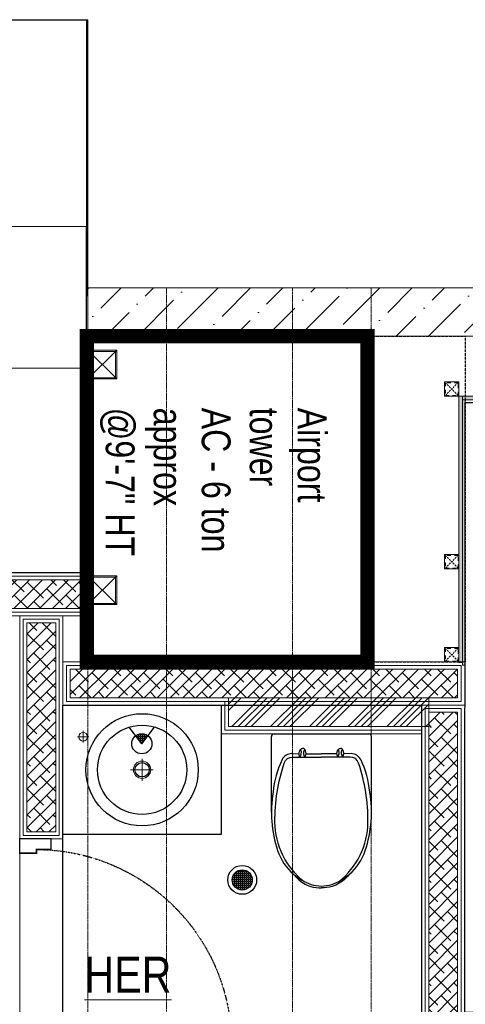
# Model space of a CAD drawing. Header units: millimetres. Extents: x -106827 to 92813, y -35754 to 7831.
# Tile 115 of 160: x -18368 to -16821, y -17923 to -14502. Entities that reach past the tile are written whole.
import ezdxf
from ezdxf.xclip import XClip

# ---------------------------------------------------------------- set-up
doc = ezdxf.new("R2010")
doc.units = ezdxf.units.MM
doc.header["$XCLIPFRAME"] = 2
for name, pattern in [('General Arrangement Plan$0$( Hidden )', [0.375, 0.25, -0.125]), ('General Arrangement Plan$0$DASHED2', [0.375, 0.25, -0.125]), ('General Arrangement Plan$1$.5', [2, 0.5, -0.5, 0.5, -0.5]), ('General Arrangement Plan$1$CORES & SETBACK$0$HIDDEN', [0.375, 0.25, -0.125]), ('General Arrangement Plan$1$HIDDEN', [0.375, 0.25, -0.125])]:
    doc.linetypes.add(name, pattern=pattern)
for name, color, linetype in [('Ceiling Lights', 40, 'Continuous'), ('General Arrangement Plan$1$cad-block.com', 250, 'Continuous'), ('General Arrangement Plan$1$FRR140', 5, 'Continuous'), ('General Arrangement Plan$1$IDS-DOOR', 45, 'Continuous'), ('General Arrangement Plan$1$MEI-TEXT', 3, 'Continuous'), ('IFF-35 HEAVY', 100, 'Continuous')]:
    doc.layers.add(name, color=color, linetype=linetype)
for name, color, linetype, lineweight in [('General Arrangement Plan$1$A-HATCH', 15, 'Continuous', 0), ('General Arrangement Plan$1$A-WALL', 113, 'Continuous', 9), ('General Arrangement Plan$1$BEAM', 113, 'Continuous', 9), ('General Arrangement Plan$1$Finishes', 5, 'Continuous', 13), ('General Arrangement Plan$1$MEI- EXISTING WALLS', 1, 'Continuous', 15), ('General Arrangement Plan$1$PLASTER', 252, 'Continuous', 13), ('General Arrangement Plan$1$TILES', 104, 'Continuous', 9), ('General Arrangement Plan$1$TXT', 6, 'Continuous', 20), ('General Arrangement Plan$1$Wall Hatch', 8, 'Continuous', 0), ('General Arrangement Plan$1$WALL NEW', 6, 'Continuous', 13)]:
    doc.layers.add(name, color=color, linetype=linetype, lineweight=lineweight)
doc.layers.add('General Arrangement Plan$1$MH- (Structural Elements)Strc-4', color=7, linetype='Continuous', lineweight=0, true_color=0xb85b00)
doc.layers.add('General Arrangement Plan$1$MS', color=7, linetype='Continuous', lineweight=0, true_color=0x3c5977)
doc.styles.add('General Arrangement Plan$1$Standard', font='ARIALN.TTF')
doc.styles.add('General Arrangement Plan$1$TMH-TEXT', font='simplex.shx', dxfattribs={"width": 0.8})
pattern_1 = [(172.5, (-726867.071, -969433.78), (-6.58963561, -7.03506592), [0, -7.6, 0, -8.5, 0, -8.125]), (142.5, (-726867.071, -969433.78), (-16.23489865, -3.72068755), [0, -4.1, 0, -6.85, 0, -2.625]), (102.5, (-726862.722, -969438.128), (-11.030161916, 10.990146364), [0, -2.5, 0, -9, 0, -11.75]), (92.5, (-726862.722, -969438.128), (-13.73131425, 7.52521082), [0, -1.25, 0, -5.9, 0, -6.75])]

# ---------------------------------------------------------------- blocks, each defined once
blk = doc.blocks.new('General Arrangement Plan$1$VDVEV')
at = {"layer": 'General Arrangement Plan$1$MH- (Structural Elements)Strc-4', "lineweight": 5}
blk.add_lwpolyline([(490.4, 2629.6), (490.4, 3005.2), (0, 3005.2), (0, 2629.6)], dxfattribs=at)
at = {"layer": 'General Arrangement Plan$1$MH- (Structural Elements)Strc-4', "lineweight": 9}
for points in [[(490.4, 2608.7), (490.4, 2629.6), (0, 2629.6), (0, 2608.7)], [(490.4, 1419.1), (0, 1419.1), (0, 1408.7), (490.4, 1408.7)]]:
    blk.add_lwpolyline(points, close=True, dxfattribs=at)
for points in [[(0, 2608.7), (0, 1419.1)], [(229.6, 1419.1), (229.6, 2608.7)], [(260.9, 1419.1), (260.9, 2608.7)], [(490.4, 1419.1), (490.4, 2608.7)], [(0, 1408.7), (0, 0), (490.4, 0), (490.4, 1408.7)], [(0, 1001.7), (490.4, 1001.7)]]:
    blk.add_lwpolyline(points, dxfattribs=at)
at = {"layer": 'General Arrangement Plan$1$MH- (Structural Elements)Strc-4', "lineweight": 0}
for points in [[(0, 626.1), (490.4, 626.1)], [(0, 417.4), (490.4, 417.4)], [(0, 260.9), (490.4, 260.9)], [(0, 146.1), (490.4, 146.1)], [(0, 73), (490.4, 73)]]:
    blk.add_lwpolyline(points, dxfattribs=at)
blk = doc.blocks.new('General Arrangement Plan$1$EAFERGV')
at = {"lineweight": 20}
for points in [[(479.8, 372.1), (-31.5, -24.5)], [(-31.5, 372.1), (479.8, -3.6)], [(1272.8, 372.1), (1794.5, -24.5)], [(1794.5, 372.1), (1272.8, -3.6)]]:
    blk.add_lwpolyline(points, dxfattribs=at)
for points in [[(-31.5, 372.1), (-31.5, -24.5), (479.8, -24.5), (479.8, 372.1)], [(1794.5, 372.1), (1794.5, -24.5), (1272.8, -24.5), (1272.8, 372.1)]]:
    blk.add_lwpolyline(points, close=True, dxfattribs=at)
blk = doc.blocks.new('General Arrangement Plan$1$EFVRFEVREV')
blk.add_blockref('General Arrangement Plan$1$EAFERGV', (-648, 786.2))
at = {"layer": 'General Arrangement Plan$1$MH- (Structural Elements)Strc-4'}
blk.add_blockref('General Arrangement Plan$1$VDVEV', (-11.7, 0), dxfattribs=at)
blk = doc.blocks.new('General Arrangement Plan$1$Waschtisch - Konsole LOOP 550x450 D390')
at = {"lineweight": 25}
for p, q in [((-550, -450), (-550, 0)), ((-550, 0), (0, 0)), ((0, 0), (0, -450)), ((0, -450), (-550, -450))]:
    blk.add_line(p, q, dxfattribs=at)
at = {"lineweight": 5}
for p, q in [((-480, -130.1), (-480, -90.2)), ((-499.4, -110), (-460.4, -110)), ((-275, -263), (-275, -187.1)), ((-315.5, -225), (-236.5, -225))]:
    blk.add_line(p, q, dxfattribs=at)
at = {"lineweight": 25}
for radius in [195, 155, 25]:
    blk.add_circle((-275, -225), radius, dxfattribs=at)
at = {"lineweight": 5}
for centre, radius in [((-480, -110), 15), ((-275, -225), 30)]:
    blk.add_circle(centre, radius, dxfattribs=at)
blk = doc.blocks.new('General Arrangement Plan$1$A$C08D46EED')
at = {"lineweight": 0}
for p, q in [((-523.2, 710.2), (-440.8, 609.6)), ((-1219.8, 140, 0), (-1137.4, 39.4))]:
    blk.add_line(p, q, dxfattribs=at)
at = {"linetype": 'Continuous', "lineweight": 0, "const_width": 6}
blk.add_lwpolyline([(-440.8, 609.6), (-523.2, 710.2), (-569.6, 672.2), (-525.3, 618), (-513.6, 627.5), (-475.6, 581.1)], close=True, dxfattribs=at)
blk.add_lwpolyline([(-440.8, 609.6), (-523.2, 710.2), (-569.6, 672.2), (-525.3, 618), (-513.6, 627.5), (-475.6, 581.1)], close=True, dxfattribs=at)
at = {"lineweight": 0}
blk.add_lwpolyline([(-513.6, 627.5), (-560.1, 589.5), (-46.4, -38), (0, 0)], close=True, dxfattribs=at)
blk.add_lwpolyline([(-513.6, 627.5), (-560.1, 589.5), (-46.4, -38), (0, 0)], close=True, dxfattribs=at)
at = {"linetype": 'Continuous', "lineweight": 0, "const_width": 6, "elevation": 0}
blk.add_lwpolyline([(-1138.2, 38.8), (-1220.6, 139.4), (-1174.1, 177.4), (-1129.8, 123.2), (-1141.4, 113.7), (-1103.4, 67.3)], close=True, dxfattribs=at)
blk.add_lwpolyline([(-1138.2, 38.8), (-1220.6, 139.4), (-1174.1, 177.4), (-1129.8, 123.2), (-1141.4, 113.7), (-1103.4, 67.3)], close=True, dxfattribs=at)
at = {"color": 8, "linetype": 'General Arrangement Plan$1$HIDDEN', "ltscale": 0.025}
blk.add_arc((-511.6, 632, 0), 815.6, 219.45, 304.7707, dxfattribs=at)
blk = doc.blocks.new('General Arrangement Plan$1$toilet 5_top view_cad-block.com')
at = {"color": 7}
for points in [[(-171.9, 0), (171.9, 0)], [(-181.9, -285.5), (-181.9, -10)], [(181.9, -285.5), (181.9, -10)], [(-107.8, -72.1), (-81.7, -72.5)], [(-78.1, -84.4), (-81.7, -72.5)], [(-59.2, -84.4), (-55.6, -72.5)], [(-55.6, -72.5), (0, -72.5)], [(55.6, -72.5), (0, -72.5)], [(59.2, -84.4), (55.6, -72.5)], [(78.1, -84.4), (81.7, -72.5)], [(107.8, -72.1), (81.7, -72.5)]]:
    blk.add_lwpolyline(points, dxfattribs=at)
for points in [[(-81.7, -72.5, 0.000902), (-79.1, -61.6, -0.347242), (-68.7, -53.4)], [(-78.1, -84.4, 0.244892), (-74.1, -60.9, 0.378206), (-78.1, -58.9, -0.178567)], [(-55.6, -72.5, -0.000902), (-58.2, -61.6, 0.347242), (-68.7, -53.4)], [(-59.2, -84.4, -0.244892), (-63.2, -60.9, -0.378206), (-59.3, -58.9, 0.178567)], [(55.6, -72.5, 0.000902), (58.2, -61.6, -0.347242), (68.7, -53.4)], [(59.2, -84.4, 0.244892), (63.2, -60.9, 0.378206), (59.3, -58.9, -0.178567)], [(81.7, -72.5, -0.000902), (79.1, -61.6, 0.347242), (68.7, -53.4)], [(78.1, -84.4, -0.244892), (74.1, -60.9, -0.378206), (78.1, -58.9, 0.178567)], [(-105.3, -72.1), (-107.8, -72.1, 0.290717), (-142.6, -93.4, 0.092282), (-175.7, -212, 0.123133), (-159.3, -424.5, 0.135146), (-101.5, -510.7, 0.083289)], [(-62.2, -538.4, -0.226694), (-169, -320.8, -0.083906), (-135, -106.2, -0.3229), (-104.6, -84.4), (0, -84.4)], [(62.2, -538.4, 0.226694), (169, -320.8, 0.083906), (135, -106.2, 0.3229), (104.6, -84.4), (0, -84.4)], [(101.5, -510.7, 0.135146), (159.3, -424.5, 0.123133), (175.7, -212, 0.092282), (142.6, -93.4, 0.290717), (107.8, -72.1)], [(-101.5, -510.7, 0.095376), (-37.4, -547.5, 0.083289), (0, -553.7, 0.083289), (37.4, -547.5, 0.095376), (101.5, -510.7, 0.123133)], [(-101.5, -510.7, 0.016905), (-87.4, -526.1, 0.130768), (-38.7, -554.9, 0.071655), (0, -560, 0.449001)], [(101.5, -510.7, -0.016905), (87.4, -526.1, -0.130768), (38.7, -554.9, -0.071655), (0, -560, -0.449001)]]:
    blk.add_lwpolyline(points, format="xyb", dxfattribs=at)
for centre, start, end in [((171.9, -10), 0, 90), ((-171.9, -10), 90, 180)]:
    blk.add_arc(centre, 10, start, end, dxfattribs=at)
blk = doc.blocks.new('General Arrangement Plan$1$A$C0642dd72')
at = {"layer": 'General Arrangement Plan$1$MS', "ltscale": 10}
for p, q in [((2899.7, 12709.7), (2999.7, 12809.7)), ((2999.7, 12709.7), (2899.7, 12809.7)), ((2899.7, 11925.6), (2999.7, 12025.6)), ((2999.7, 11925.6), (2899.7, 12025.6))]:
    blk.add_line(p, q, dxfattribs=at)
for points in [[(2899.7, 12709.7), (2999.7, 12709.7), (2999.7, 12809.7), (2899.7, 12809.7)], [(2903.7, 12713.7), (2995.7, 12713.7), (2995.7, 12805.7), (2903.7, 12805.7)], [(2899.7, 11925.6), (2999.7, 11925.6), (2999.7, 12025.6), (2899.7, 12025.6)], [(2903.7, 11929.6), (2995.7, 11929.6), (2995.7, 12021.6), (2903.7, 12021.6)]]:
    blk.add_lwpolyline(points, close=True, dxfattribs=at)
blk = doc.blocks.new('*U202')
at = {"layer": 'General Arrangement Plan$1$PLASTER'}
h = blk.add_hatch(dxfattribs=at)
h.set_pattern_fill('AR-SAND', color=256, scale=5, angle=90)
h.set_pattern_definition(pattern_1)
h.paths.add_polyline_path([(120539.6, -848202.3), (120539.6, -848190.3), (111689.8, -848190.3), (111689.8, -848202.3)])
blk.add_lwpolyline([(120539.6, -848202.3), (120539.6, -848190.3), (111689.8, -848190.3), (111689.8, -848202.3)], close=True, dxfattribs=at)
blk = doc.blocks.new('General Arrangement Plan$1$A$C25013FFA')
at = {"layer": 'General Arrangement Plan$1$MS', "linetype": 'General Arrangement Plan$1$CORES & SETBACK$0$HIDDEN', "ltscale": 25}
for p, q in [((-9, 60), (35, 16)), ((35, 60), (-9, 16))]:
    blk.add_line(p, q, dxfattribs=at)
at = {"layer": 'General Arrangement Plan$1$MS', "ltscale": 25}
blk.add_lwpolyline([(-12, 13), (38, 13), (38, 63), (-12, 63)], close=True, dxfattribs=at)
blk.add_lwpolyline([(-12, 13), (38, 13), (38, 63), (-12, 63)], close=True, dxfattribs=at)
at = {"layer": 'General Arrangement Plan$1$MS', "linetype": 'General Arrangement Plan$1$.5', "ltscale": 25}
blk.add_lwpolyline([(-9, 16), (35, 16), (35, 60), (-9, 60)], close=True, dxfattribs=at)
blk = doc.blocks.new('*U226')
at = {"layer": 'General Arrangement Plan$1$TILES'}
h = blk.add_hatch(dxfattribs=at)
h.set_pattern_fill('ZIGZAG', color=256, scale=50, angle=45)
h.set_pattern_definition([(45, (0, 0), (1e-12, 8.838834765), [6.25, -6.25]), (135, (4.4194, 4.4194), (-8.838834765, 1e-12), [6.25, -6.25])])
h.paths.add_polyline_path([(99095.5, -853991.2), (99095.5, -854001.2), (100018.5, -854001.2), (100018.5, -853991.2)])
blk.add_lwpolyline([(100018.5, -854001.2), (100018.5, -853991.2), (99095.5, -853991.2), (99095.5, -854001.2)], close=True, dxfattribs=at)
blk = doc.blocks.new('*U208')
at = {"layer": 'General Arrangement Plan$1$PLASTER'}
h = blk.add_hatch(dxfattribs=at)
h.set_pattern_fill('AR-SAND', color=256, scale=5, angle=90)
h.set_pattern_definition(pattern_1)
h.paths.add_polyline_path([(120519.6, -848202.3), (120519.6, -848190.3), (119594.5, -848190.3), (119594.5, -848202.3)])
blk.add_lwpolyline([(120519.6, -848202.3), (120519.6, -848190.3), (119594.5, -848190.3), (119594.5, -848202.3)], close=True, dxfattribs=at)
blk = doc.blocks.new('General Arrangement Plan')
at = {"layer": 'General Arrangement Plan$1$A-HATCH', "lineweight": -2, "true_color": 0x939598}
h = blk.add_hatch(dxfattribs=at)
h.set_pattern_fill('ANSI38', color=252, scale=10, angle=180)
h.paths.add_polyline_path([(74.3, 13036.2), (3075.4, 13036.2), (3075.4, 12936.2), (74.3, 12936.2)])
h = blk.add_hatch(dxfattribs=at)
h.set_pattern_fill('ANSI38', color=252, scale=10, angle=180)
h.paths.add_polyline_path([(2988.4, 12160.3), (2988.4, 12886.2), (2888.4, 12886.2), (2888.4, 12160.3)])
h = blk.add_hatch(dxfattribs=at)
h.set_pattern_fill('ANSI38', color=252, scale=10, angle=180)
h.paths.add_polyline_path([(4384, 12725.7), (3038.4, 12725.7), (3038.4, 12625.7), (4384, 12625.7)])
h = blk.add_hatch(dxfattribs=at)
h.set_pattern_fill('ANSI34', color=252, scale=5)
h.paths.add_polyline_path([(4284, 12625.7), (3588.4, 12625.7), (3588.4, 12525.7), (4284, 12525.7)])
h = blk.add_hatch(dxfattribs=at)
h.set_pattern_fill('ANSI38', color=252, scale=10, angle=180)
h.paths.add_polyline_path([(4384, 11260.3), (4384, 12575.7), (4284, 12575.7), (4284, 11260.3)])
at = {"layer": 'General Arrangement Plan$1$Wall Hatch', "true_color": 0xc7c8ca}
h = blk.add_hatch(dxfattribs=at)
h.set_pattern_fill('ANSI36', color=9, scale=25)
h.paths.add_polyline_path([(3100.4, 14050.1), (9916.9, 14050.1), (9916.9, 13882.8), (3100.4, 13882.8)])
at = {"layer": 'General Arrangement Plan$1$A-WALL', "lineweight": 25}
for p, q in [((3096.8, 14980.2), (2101.3, 14981.1)), ((3095.6, 13060.4), (3096.8, 14980.2)), ((47.5, 13064), (3095.6, 13060.4))]:
    blk.add_line(p, q, dxfattribs=at)
at = {"layer": 'General Arrangement Plan$1$BEAM', "linetype": 'General Arrangement Plan$0$( Hidden )', "ltscale": 11}
for points in [[(3373.3, 14050.1), (3373.2, 899.1), (3099.8, 899.1), (3099.8, 14050.1)], [(4084.2, 14050.1), (4084.2, 899.1), (3810.8, 899.1), (3810.8, 14050.1)]]:
    blk.add_lwpolyline(points, close=True, dxfattribs=at)
at = {"layer": 'General Arrangement Plan$1$Finishes'}
for points in [[(49.3, 13061.2), (3100.4, 13061.2), (3100.4, 12911.2), (49.3, 12911.2)], [(3013.4, 12135.3), (3013.4, 12911.2), (2863.4, 12911.2), (2863.4, 12135.3)], [(4409, 12750.7), (3013.4, 12750.7), (3013.4, 12600.7), (4409, 12600.7)], [(4409, 11235.3), (4409, 12600.7), (4259, 12600.7), (4259, 11235.3)]]:
    blk.add_lwpolyline(points, close=True, dxfattribs=at)
blk.add_lwpolyline([(3563.4, 12600.7), (3563.4, 12500.7), (4259, 12500.7)], dxfattribs=at)
at = {"layer": 'General Arrangement Plan$1$FRR140', "color": 4, "linetype": 'General Arrangement Plan$0$DASHED2'}
blk.add_line((4410.7, 13882.8), (4410.7, 12750.7), dxfattribs=at)
blk.add_line((4410.7, 13882.8), (4410.7, 12750.7), dxfattribs=at)
at = {"layer": 'General Arrangement Plan$1$FRR140', "color": 4, "const_width": 50}
blk.add_lwpolyline([(3096.1, 13882.8), (3096.1, 12750.7), (4070.7, 12750.7), (4070.7, 13882.8)], close=True, dxfattribs=at)
at = {"layer": 'General Arrangement Plan$1$FRR140', "color": 4, "linetype": 'General Arrangement Plan$0$DASHED2'}
for points in [[(4070.7, 13882.8), (4410.7, 13882.8)], [(4070.7, 13882.8), (4410.7, 13882.8)], [(4070.7, 12750.7), (4410.7, 12750.7)], [(4070.7, 12750.7), (4410.7, 12750.7)]]:
    blk.add_lwpolyline(points, dxfattribs=at)
at = {"layer": 'General Arrangement Plan$1$MEI- EXISTING WALLS', "color": 252, "true_color": 0x939598}
blk.add_line((2863.4, 11380.1), (2863.4, 12600.7), dxfattribs=at)
at = {"layer": 'General Arrangement Plan$1$MEI- EXISTING WALLS', "color": 18, "true_color": 0x000000}
blk.add_lwpolyline([(9916.9, 14050.2), (3094.3, 14050.1), (3094.3, 13882.8), (9916.9, 13882.8), (9916.9, 14050.2)], dxfattribs=at)
at = {"layer": 'General Arrangement Plan$1$MH- (Structural Elements)Strc-4'}
blk.add_lwpolyline([(3100.4, 14050.1), (9916.9, 14050.1), (9916.9, 13882.8), (3100.4, 13882.8)], close=True, dxfattribs=at)
at = {"layer": 'General Arrangement Plan$1$Wall Hatch'}
blk.add_lwpolyline([(48.7, 14982.1), (3100.4, 14982.1), (3100.4, 13061.2), (48.7, 13061.2)], close=True, dxfattribs=at)
at = {"layer": 'General Arrangement Plan$1$WALL NEW'}
for points in [[(61.8, 13048.7), (3087.9, 13048.7), (3087.9, 12923.7), (61.8, 12923.7)], [(74.3, 13036.2), (3075.4, 13036.2), (3075.4, 12936.2), (74.3, 12936.2)], [(3000.9, 12147.8), (3000.9, 12898.7), (2875.9, 12898.7), (2875.9, 12147.8)], [(2988.4, 12160.3), (2988.4, 12886.2), (2888.4, 12886.2), (2888.4, 12160.3)], [(4396.5, 12738.2), (3025.9, 12738.2), (3025.9, 12613.2), (4396.5, 12613.2)], [(4384, 12725.7), (3038.4, 12725.7), (3038.4, 12625.7), (4384, 12625.7)], [(4284, 12625.7), (3588.4, 12625.7), (3588.4, 12525.7), (4284, 12525.7)], [(4396.5, 11247.8), (4396.5, 12588.2), (4271.5, 12588.2), (4271.5, 11247.8)], [(4384, 11260.3), (4384, 12575.7), (4284, 12575.7), (4284, 11260.3)]]:
    blk.add_lwpolyline(points, close=True, dxfattribs=at)
blk.add_lwpolyline([(3575.9, 12613.2), (3575.9, 12513.2), (4259, 12513.2)], dxfattribs=at)
at = {"layer": 'General Arrangement Plan$1$cad-block.com'}
blk.add_blockref('General Arrangement Plan$1$Waschtisch - Konsole LOOP 550x450 D390', (3563.4, 12600.7), dxfattribs=at)
at = {"layer": 'General Arrangement Plan$1$cad-block.com', "xscale": 0.9553454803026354, "yscale": 0.9553454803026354, "zscale": 0.9553454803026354}
blk.add_blockref('General Arrangement Plan$1$toilet 5_top view_cad-block.com', (3911.2, 12500.7), dxfattribs=at)
at = {"layer": 'General Arrangement Plan$1$IDS-DOOR', "color": 1, "xscale": -0.8330996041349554, "yscale": 0.8330996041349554, "zscale": 0.8330996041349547, "rotation": 129.3008264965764}
blk.add_blockref('General Arrangement Plan$1$A$C08D46EED', (3597.3, 11422.8), dxfattribs=at)
at = {"layer": 'General Arrangement Plan$1$MH- (Structural Elements)Strc-4', "xscale": 1.003446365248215, "yscale": 1.003446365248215, "zscale": 1.003446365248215, "rotation": 270}
blk.add_blockref('General Arrangement Plan$1$EFVRFEVREV', (78.7, 14251.9), dxfattribs=at)
at = {"layer": 'General Arrangement Plan$1$MS', "ltscale": 10}
blk.add_blockref('General Arrangement Plan$1$A$C0642dd72', (200.7, 1023.9), dxfattribs=at)
at = {"layer": 'General Arrangement Plan$1$MS', "ltscale": 25, "rotation": 180}
for p in [(4376.7, 13736.7), (4376.7, 13136.7), (4376.7, 12813.7)]:
    blk.add_blockref('General Arrangement Plan$1$A$C25013FFA', p, dxfattribs=at)
at = {"layer": 'General Arrangement Plan$1$PLASTER', "rotation": 270}
blk.add_blockref('*U208', (852591.1, 133268.2), dxfattribs=at)
at = {"layer": 'General Arrangement Plan$1$PLASTER', "xscale": -1, "rotation": 180}
blk.add_blockref('*U202', (-107289.1, -834528.7), dxfattribs=at)
at = {"layer": 'General Arrangement Plan$1$TILES', "xscale": -1, "rotation": 90}
blk.add_blockref('*U226', (-849590.5, 112757.2), dxfattribs=at)
at = {"layer": 'General Arrangement Plan$1$MEI-TEXT', "color": 4, "insert": (3142.1, 13633.9), "char_height": 100, "width": 2433.594, "attachment_point": 7, "rotation": 270, "style": 'General Arrangement Plan$1$TMH-TEXT'}
blk.add_mtext('{\\fArial|b0|i0|c0|p34;\\C5;Airport\\Ptower \\PAC - 6 ton \\Papprox\\P@9\'-7" HT}', dxfattribs=at)
at = {"layer": 'General Arrangement Plan$1$TXT', "insert": (3239, 11664), "char_height": 125, "width": 2265.161, "attachment_point": 5, "style": 'General Arrangement Plan$1$Standard'}
blk.add_mtext('{\\LHER }', dxfattribs=at)
blk = doc.blocks.new('A$C9c8b9009')
at = {"layer": 'Ceiling Lights'}
h = blk.add_hatch(dxfattribs=at)
h.set_pattern_fill('ANGLE')
h.set_pattern_definition([(0, (-695837.934, -116287.4574), (0, 6.985), [5.08, -1.905]), (90, (-695837.934, -116287.4574), (-6.985, 4e-16), [5.08, -1.905])])
edge = h.paths.add_edge_path()
edge.add_arc((35, 35), 35, 0, 360)
for radius in [50, 35]:
    blk.add_circle((35, 35), radius, dxfattribs=at)
blk = doc.blocks.new('A$C8943ec76')
at = {"layer": 'Ceiling Lights'}
h = blk.add_hatch(dxfattribs=at)
h.set_pattern_fill('ANGLE', color=256)
h.set_pattern_definition([(0, (-735781.389, -109566.9535), (0, 6.985), [5.08, -1.905]), (90, (-735781.389, -109566.9535), (-6.985, 4e-16), [5.08, -1.905])])
h.paths.add_polyline_path([(44.3, 58.1), (23.1, 30.3, 0.337602), (65.5, 30.3)])
for q in [(0, 0), (88.6, 0)]:
    blk.add_line((44.3, 58.1), q, dxfattribs=at)
blk.add_circle((44.3, 58.1), 35, dxfattribs=at)

msp = doc.modelspace()

# ---------------------------------------------------------------- linework, layer by layer
at = {"layer": 'IFF-35 HEAVY', "ltscale": 100}
msp.add_lwpolyline([(-8617.8, -23527.9), (-8617.8, -17951.5), (-16822.3, -17951.5), (-16820.9, -15832.4), (-7991.2, -15832.4), (-7991.2, -16745.5), (-6652.7, -16745.5, -0.414214), (-6650.7, -16747.5), (-6650.7, -23527.9), (-8617.8, -23527.9)], format="xyb", dxfattribs=at)

# ---------------------------------------------------------------- next in the draw order: block references
at = {"color": 7}
ref = msp.add_blockref('General Arrangement Plan', (-21231.7, -29484.1), dxfattribs=at)
XClip(ref).set_block_clipping_path([(48.7190010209, -107.5186207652), (15251.6043912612, 15253.5715002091)])

# ---------------------------------------------------------------- next in the draw order: linework, layer by layer
at = {"layer": 'IFF-35 HEAVY', "ltscale": 100}
msp.add_lwpolyline([(-18218.3, -16883.4), (-16972.7, -16883.4), (-16972.7, -18098.7), (-18218.3, -18098.7)], close=True, dxfattribs=at)

# ---------------------------------------------------------------- next in the draw order: block references
at = {"layer": 'Ceiling Lights', "color": 7, "rotation": 180}
for name, p in [('A$C8943ec76', (-17900, -16959.9)), ('A$C9c8b9009', (-17560.5, -17456.1))]:
    msp.add_blockref(name, p, dxfattribs=at)

doc.saveas('drawing.dxf')
